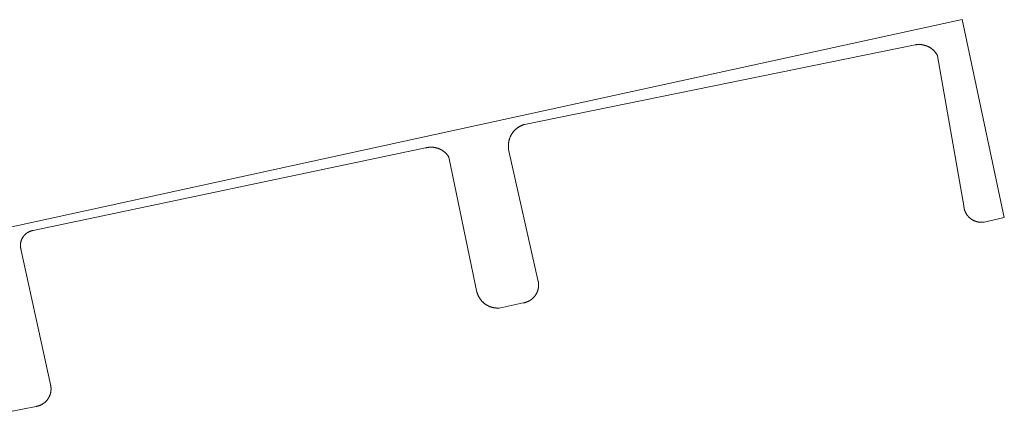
# Model space of a CAD drawing. Extents: x 212171 to 228808, y 571701 to 593093.
# Tile 39 of 97: x 222596 to 222625, y 584733 to 584745. Entities that reach past the tile are written whole.
import ezdxf

# ---------------------------------------------------------------- set-up
doc = ezdxf.new("R2010")
doc.units = 0
doc.layers.add('016 Alles planjaar 2023', color=72, linetype='Continuous', lineweight=20, true_color=0x1e90ff)

msp = doc.modelspace()

# ---------------------------------------------------------------- hatches: boundary and pattern name
at = {"layer": '016 Alles planjaar 2023', "true_color": 0x1e90ff}
h = msp.add_hatch(dxfattribs=at)
h.set_pattern_fill('DQ_CLEAR', color=72, style=0)
h.set_pattern_definition([])
h.paths.add_polyline_path([(222625.297, 584738.69), (222624.045, 584744.56), (222594.24, 584738.056), (222595.377, 584732.847), (222596.603, 584733.082), (222596.612, 584733.083), (222596.62, 584733.085), (222596.629, 584733.087), (222596.637, 584733.089), (222596.646, 584733.091), (222596.654, 584733.093), (222596.662, 584733.095), (222596.671, 584733.097), (222596.679, 584733.1), (222596.687, 584733.103), (222596.695, 584733.106), (222596.704, 584733.109), (222596.712, 584733.112), (222596.72, 584733.115), (222596.728, 584733.118), (222596.736, 584733.122), (222596.744, 584733.125), (222596.751, 584733.129), (222596.759, 584733.133), (222596.767, 584733.137), (222596.775, 584733.141), (222596.782, 584733.145), (222596.79, 584733.15), (222596.797, 584733.154), (222596.804, 584733.159), (222596.812, 584733.164), (222596.819, 584733.169), (222596.826, 584733.174), (222596.833, 584733.179), (222596.84, 584733.184), (222596.847, 584733.189), (222596.854, 584733.195), (222596.86, 584733.2), (222596.867, 584733.206), (222596.873, 584733.212), (222596.88, 584733.218), (222596.886, 584733.224), (222596.892, 584733.23), (222596.898, 584733.236), (222596.904, 584733.242), (222596.91, 584733.249), (222596.916, 584733.255), (222596.921, 584733.262), (222596.927, 584733.269), (222596.932, 584733.275), (222596.938, 584733.282), (222596.943, 584733.289), (222596.948, 584733.296), (222596.953, 584733.303), (222596.958, 584733.311), (222596.963, 584733.318), (222596.967, 584733.325), (222596.972, 584733.333), (222596.976, 584733.34), (222596.98, 584733.348), (222596.984, 584733.355), (222596.988, 584733.363), (222596.992, 584733.371), (222596.996, 584733.379), (222596.999, 584733.387), (222597.003, 584733.395), (222597.006, 584733.403), (222597.009, 584733.411), (222597.013, 584733.419), (222597.015, 584733.427), (222597.018, 584733.435), (222597.021, 584733.444), (222597.023, 584733.452), (222597.026, 584733.46), (222597.028, 584733.469), (222597.03, 584733.477), (222597.032, 584733.486), (222597.034, 584733.494), (222597.036, 584733.503), (222597.037, 584733.511), (222597.039, 584733.52), (222597.04, 584733.528), (222597.041, 584733.537), (222597.042, 584733.546), (222597.043, 584733.554), (222597.043, 584733.563), (222597.044, 584733.571), (222597.044, 584733.58), (222597.045, 584733.589), (222597.045, 584733.598), (222597.045, 584733.606), (222597.045, 584733.615), (222597.044, 584733.624), (222597.044, 584733.632), (222597.043, 584733.641), (222597.042, 584733.65), (222597.041, 584733.658), (222597.04, 584733.667), (222597.039, 584733.675), (222597.038, 584733.684), (222597.036, 584733.693), (222597.035, 584733.701), (222597.033, 584733.71), (222597.031, 584733.718), (222597.029, 584733.727), (222597.027, 584733.735), (222596.164, 584737.706), (222596.162, 584737.713), (222596.159, 584737.72), (222596.157, 584737.727), (222596.155, 584737.735), (222596.153, 584737.742), (222596.151, 584737.749), (222596.149, 584737.756), (222596.147, 584737.764), (222596.146, 584737.771), (222596.145, 584737.778), (222596.143, 584737.786), (222596.142, 584737.793), (222596.141, 584737.801), (222596.14, 584737.808), (222596.139, 584737.815), (222596.139, 584737.823), (222596.138, 584737.83), (222596.138, 584737.838), (222596.138, 584737.845), (222596.137, 584737.853), (222596.137, 584737.86), (222596.137, 584737.868), (222596.138, 584737.875), (222596.138, 584737.883), (222596.138, 584737.89), (222596.139, 584737.898), (222596.14, 584737.905), (222596.14, 584737.913), (222596.141, 584737.92), (222596.143, 584737.928), (222596.144, 584737.935), (222596.145, 584737.942), (222596.146, 584737.95), (222596.148, 584737.957), (222596.15, 584737.964), (222596.152, 584737.972), (222596.153, 584737.979), (222596.155, 584737.986), (222596.158, 584737.993), (222596.16, 584738.001), (222596.162, 584738.008), (222596.165, 584738.015), (222596.167, 584738.022), (222596.17, 584738.029), (222596.173, 584738.036), (222596.176, 584738.042), (222596.179, 584738.049), (222596.182, 584738.056), (222596.186, 584738.063), (222596.189, 584738.069), (222596.193, 584738.076), (222596.196, 584738.083), (222596.2, 584738.089), (222596.204, 584738.096), (222596.208, 584738.102), (222596.212, 584738.108), (222596.216, 584738.114), (222596.22, 584738.121), (222596.225, 584738.127), (222596.229, 584738.133), (222596.234, 584738.139), (222596.239, 584738.145), (222596.243, 584738.15), (222596.248, 584738.156), (222596.253, 584738.162), (222596.258, 584738.167), (222596.263, 584738.173), (222596.269, 584738.178), (222596.274, 584738.183), (222596.279, 584738.188), (222596.285, 584738.194), (222596.29, 584738.199), (222596.296, 584738.203), (222596.302, 584738.208), (222596.308, 584738.213), (222596.314, 584738.218), (222596.32, 584738.222), (222596.326, 584738.227), (222596.332, 584738.231), (222596.338, 584738.235), (222596.344, 584738.239), (222596.351, 584738.243), (222596.357, 584738.247), (222596.363, 584738.251), (222596.37, 584738.255), (222596.377, 584738.258), (222596.383, 584738.262), (222596.39, 584738.265), (222596.397, 584738.268), (222596.403, 584738.272), (222596.41, 584738.275), (222596.417, 584738.278), (222596.424, 584738.28), (222596.431, 584738.283), (222596.438, 584738.286), (222596.445, 584738.288), (222596.452, 584738.29), (222596.46, 584738.293), (222596.467, 584738.295), (222596.474, 584738.297), (222596.481, 584738.299), (222596.489, 584738.3), (222596.496, 584738.302), (222596.503, 584738.303), (222596.511, 584738.305), (222596.518, 584738.306), (222608.147, 584740.754), (222608.157, 584740.757), (222608.167, 584740.759), (222608.177, 584740.761), (222608.187, 584740.763), (222608.197, 584740.765), (222608.207, 584740.767), (222608.217, 584740.769), (222608.227, 584740.77), (222608.238, 584740.772), (222608.248, 584740.773), (222608.258, 584740.774), (222608.268, 584740.774), (222608.279, 584740.775), (222608.289, 584740.775), (222608.299, 584740.776), (222608.309, 584740.776), (222608.32, 584740.776), (222608.33, 584740.775), (222608.34, 584740.775), (222608.35, 584740.774), (222608.361, 584740.774), (222608.371, 584740.773), (222608.381, 584740.772), (222608.391, 584740.77), (222608.402, 584740.769), (222608.412, 584740.767), (222608.422, 584740.765), (222608.432, 584740.763), (222608.442, 584740.761), (222608.452, 584740.759), (222608.462, 584740.757), (222608.472, 584740.754), (222608.482, 584740.751), (222608.492, 584740.748), (222608.501, 584740.745), (222608.511, 584740.742), (222608.521, 584740.738), (222608.53, 584740.735), (222608.54, 584740.731), (222608.549, 584740.727), (222608.559, 584740.723), (222608.568, 584740.719), (222608.578, 584740.714), (222608.587, 584740.71), (222608.596, 584740.705), (222608.605, 584740.7), (222608.614, 584740.695), (222608.623, 584740.69), (222608.632, 584740.685), (222608.64, 584740.679), (222608.649, 584740.674), (222608.657, 584740.668), (222608.666, 584740.662), (222608.674, 584740.656), (222608.682, 584740.65), (222608.691, 584740.644), (222608.699, 584740.637), (222608.707, 584740.631), (222608.714, 584740.624), (222608.722, 584740.617), (222608.73, 584740.61), (222608.737, 584740.603), (222608.744, 584740.596), (222608.752, 584740.589), (222608.759, 584740.581), (222608.766, 584740.574), (222608.773, 584740.566), (222608.779, 584740.558), (222608.786, 584740.551), (222608.792, 584740.543), (222608.799, 584740.534), (222608.805, 584740.526), (222608.811, 584740.518), (222608.817, 584740.51), (222608.823, 584740.501), (222608.828, 584740.492), (222608.834, 584740.484), (222608.839, 584740.475), (222609.668, 584736.477), (222609.671, 584736.467), (222609.674, 584736.457), (222609.677, 584736.447), (222609.68, 584736.437), (222609.683, 584736.427), (222609.687, 584736.417), (222609.691, 584736.407), (222609.695, 584736.397), (222609.699, 584736.387), (222609.703, 584736.377), (222609.707, 584736.368), (222609.712, 584736.358), (222609.716, 584736.349), (222609.721, 584736.34), (222609.726, 584736.33), (222609.731, 584736.321), (222609.737, 584736.312), (222609.742, 584736.303), (222609.748, 584736.294), (222609.754, 584736.285), (222609.76, 584736.276), (222609.766, 584736.268), (222609.772, 584736.259), (222609.778, 584736.251), (222609.785, 584736.242), (222609.791, 584736.234), (222609.798, 584736.226), (222609.805, 584736.218), (222609.812, 584736.21), (222609.819, 584736.202), (222609.826, 584736.195), (222609.834, 584736.187), (222609.841, 584736.18), (222609.849, 584736.173), (222609.857, 584736.165), (222609.864, 584736.158), (222609.872, 584736.151), (222609.881, 584736.145), (222609.889, 584736.138), (222609.897, 584736.132), (222609.906, 584736.125), (222609.914, 584736.119), (222609.923, 584736.113), (222609.931, 584736.107), (222609.94, 584736.101), (222609.949, 584736.096), (222609.958, 584736.09), (222609.967, 584736.085), (222609.977, 584736.08), (222609.986, 584736.075), (222609.995, 584736.07), (222610.005, 584736.065), (222610.014, 584736.061), (222610.024, 584736.056), (222610.033, 584736.052), (222610.043, 584736.048), (222610.053, 584736.044), (222610.063, 584736.04), (222610.073, 584736.037), (222610.083, 584736.033), (222610.093, 584736.03), (222610.103, 584736.027), (222610.113, 584736.024), (222610.123, 584736.021), (222610.133, 584736.019), (222610.144, 584736.016), (222610.154, 584736.014), (222610.164, 584736.012), (222610.175, 584736.01), (222610.185, 584736.008), (222610.196, 584736.007), (222610.206, 584736.006), (222610.217, 584736.004), (222610.227, 584736.003), (222610.238, 584736.002), (222610.248, 584736.002), (222610.259, 584736.001), (222610.269, 584736.001), (222610.28, 584736.001), (222610.29, 584736.001), (222610.301, 584736.001), (222610.311, 584736.001), (222610.322, 584736.002), (222611.041, 584736.154), (222611.05, 584736.155), (222611.059, 584736.157), (222611.067, 584736.159), (222611.076, 584736.161), (222611.085, 584736.163), (222611.094, 584736.165), (222611.102, 584736.167), (222611.111, 584736.17), (222611.119, 584736.173), (222611.128, 584736.175), (222611.136, 584736.178), (222611.145, 584736.181), (222611.153, 584736.185), (222611.162, 584736.188), (222611.17, 584736.191), (222611.178, 584736.195), (222611.186, 584736.199), (222611.194, 584736.203), (222611.202, 584736.207), (222611.21, 584736.211), (222611.218, 584736.215), (222611.226, 584736.22), (222611.234, 584736.224), (222611.241, 584736.229), (222611.249, 584736.234), (222611.256, 584736.239), (222611.264, 584736.244), (222611.271, 584736.249), (222611.278, 584736.254), (222611.285, 584736.26), (222611.293, 584736.265), (222611.299, 584736.271), (222611.306, 584736.276), (222611.313, 584736.282), (222611.32, 584736.288), (222611.326, 584736.294), (222611.333, 584736.301), (222611.339, 584736.307), (222611.345, 584736.313), (222611.352, 584736.32), (222611.358, 584736.327), (222611.364, 584736.333), (222611.369, 584736.34), (222611.375, 584736.347), (222611.381, 584736.354), (222611.386, 584736.361), (222611.391, 584736.368), (222611.397, 584736.376), (222611.402, 584736.383), (222611.407, 584736.391), (222611.412, 584736.398), (222611.416, 584736.406), (222611.421, 584736.413), (222611.425, 584736.421), (222611.43, 584736.429), (222611.434, 584736.437), (222611.438, 584736.445), (222611.442, 584736.453), (222611.446, 584736.461), (222611.449, 584736.469), (222611.453, 584736.477), (222611.456, 584736.486), (222611.46, 584736.494), (222611.463, 584736.503), (222611.466, 584736.511), (222611.469, 584736.519), (222611.471, 584736.528), (222611.474, 584736.537), (222611.476, 584736.545), (222611.479, 584736.554), (222611.481, 584736.563), (222611.483, 584736.571), (222611.485, 584736.58), (222611.486, 584736.589), (222611.488, 584736.598), (222611.489, 584736.607), (222611.49, 584736.616), (222611.491, 584736.624), (222611.492, 584736.633), (222611.493, 584736.642), (222611.494, 584736.651), (222611.494, 584736.66), (222611.495, 584736.669), (222611.495, 584736.678), (222611.495, 584736.687), (222611.495, 584736.696), (222611.495, 584736.705), (222611.494, 584736.714), (222611.494, 584736.723), (222611.493, 584736.732), (222611.492, 584736.741), (222611.491, 584736.75), (222611.49, 584736.759), (222611.489, 584736.768), (222611.487, 584736.776), (222611.486, 584736.785), (222611.484, 584736.794), (222610.606, 584740.708), (222610.604, 584740.719), (222610.603, 584740.73), (222610.602, 584740.741), (222610.601, 584740.752), (222610.6, 584740.763), (222610.599, 584740.774), (222610.598, 584740.785), (222610.598, 584740.797), (222610.598, 584740.808), (222610.598, 584740.819), (222610.598, 584740.83), (222610.599, 584740.841), (222610.599, 584740.852), (222610.6, 584740.863), (222610.601, 584740.874), (222610.602, 584740.885), (222610.603, 584740.896), (222610.605, 584740.907), (222610.607, 584740.918), (222610.608, 584740.929), (222610.61, 584740.94), (222610.613, 584740.951), (222610.615, 584740.962), (222610.618, 584740.973), (222610.621, 584740.983), (222610.623, 584740.994), (222610.627, 584741.005), (222610.63, 584741.015), (222610.633, 584741.026), (222610.637, 584741.037), (222610.641, 584741.047), (222610.645, 584741.057), (222610.649, 584741.068), (222610.653, 584741.078), (222610.658, 584741.088), (222610.663, 584741.098), (222610.668, 584741.108), (222610.673, 584741.118), (222610.678, 584741.128), (222610.683, 584741.138), (222610.689, 584741.147), (222610.694, 584741.157), (222610.7, 584741.166), (222610.706, 584741.176), (222610.712, 584741.185), (222610.719, 584741.194), (222610.725, 584741.203), (222610.732, 584741.212), (222610.738, 584741.221), (222610.745, 584741.23), (222610.752, 584741.238), (222610.759, 584741.247), (222610.767, 584741.255), (222610.774, 584741.263), (222610.782, 584741.271), (222610.79, 584741.279), (222610.797, 584741.287), (222610.805, 584741.295), (222610.814, 584741.303), (222610.822, 584741.31), (222610.83, 584741.317), (222610.839, 584741.324), (222610.847, 584741.331), (222610.856, 584741.338), (222610.865, 584741.345), (222610.874, 584741.352), (222610.883, 584741.358), (222610.892, 584741.364), (222610.901, 584741.371), (222610.911, 584741.377), (222610.92, 584741.382), (222610.93, 584741.388), (222610.939, 584741.394), (222610.949, 584741.399), (222610.959, 584741.404), (222610.969, 584741.409), (222610.979, 584741.414), (222610.989, 584741.419), (222610.999, 584741.423), (222611.009, 584741.428), (222611.02, 584741.432), (222611.03, 584741.436), (222611.04, 584741.44), (222611.051, 584741.443), (222611.061, 584741.447), (222611.072, 584741.45), (222622.658, 584743.813), (222622.668, 584743.815), (222622.679, 584743.816), (222622.689, 584743.818), (222622.699, 584743.819), (222622.71, 584743.82), (222622.72, 584743.821), (222622.73, 584743.822), (222622.741, 584743.823), (222622.751, 584743.823), (222622.761, 584743.823), (222622.772, 584743.823), (222622.782, 584743.823), (222622.793, 584743.823), (222622.803, 584743.822), (222622.813, 584743.822), (222622.824, 584743.821), (222622.834, 584743.82), (222622.845, 584743.819), (222622.855, 584743.817), (222622.865, 584743.816), (222622.875, 584743.814), (222622.886, 584743.812), (222622.896, 584743.81), (222622.906, 584743.808), (222622.916, 584743.806), (222622.926, 584743.803), (222622.936, 584743.801), (222622.946, 584743.798), (222622.956, 584743.795), (222622.966, 584743.791), (222622.976, 584743.788), (222622.986, 584743.785), (222622.996, 584743.781), (222623.005, 584743.777), (222623.015, 584743.773), (222623.024, 584743.769), (222623.034, 584743.764), (222623.043, 584743.76), (222623.052, 584743.755), (222623.062, 584743.75), (222623.071, 584743.746), (222623.08, 584743.74), (222623.089, 584743.735), (222623.098, 584743.73), (222623.107, 584743.724), (222623.115, 584743.718), (222623.124, 584743.713), (222623.132, 584743.707), (222623.141, 584743.7), (222623.149, 584743.694), (222623.157, 584743.688), (222623.165, 584743.681), (222623.173, 584743.674), (222623.181, 584743.668), (222623.189, 584743.661), (222623.196, 584743.654), (222623.204, 584743.646), (222623.211, 584743.639), (222623.219, 584743.632), (222623.226, 584743.624), (222623.233, 584743.616), (222623.24, 584743.608), (222623.246, 584743.6), (222623.253, 584743.592), (222623.259, 584743.584), (222623.266, 584743.576), (222623.272, 584743.568), (222623.278, 584743.559), (222623.284, 584743.551), (222623.29, 584743.542), (222623.295, 584743.533), (222623.301, 584743.524), (222623.306, 584743.515), (222623.311, 584743.506), (222623.316, 584743.497), (222623.321, 584743.488), (222624.097, 584739.032), (222624.098, 584739.023), (222624.098, 584739.015), (222624.099, 584739.006), (222624.1, 584738.998), (222624.102, 584738.989), (222624.103, 584738.981), (222624.104, 584738.972), (222624.106, 584738.964), (222624.108, 584738.955), (222624.11, 584738.947), (222624.112, 584738.938), (222624.114, 584738.93), (222624.116, 584738.922), (222624.119, 584738.914), (222624.121, 584738.905), (222624.124, 584738.897), (222624.127, 584738.889), (222624.13, 584738.881), (222624.133, 584738.873), (222624.136, 584738.865), (222624.14, 584738.857), (222624.143, 584738.849), (222624.147, 584738.841), (222624.151, 584738.834), (222624.155, 584738.826), (222624.159, 584738.818), (222624.163, 584738.811), (222624.167, 584738.803), (222624.172, 584738.796), (222624.176, 584738.789), (222624.181, 584738.781), (222624.186, 584738.774), (222624.191, 584738.767), (222624.196, 584738.76), (222624.201, 584738.753), (222624.206, 584738.746), (222624.212, 584738.74), (222624.217, 584738.733), (222624.223, 584738.727), (222624.228, 584738.72), (222624.234, 584738.714), (222624.24, 584738.707), (222624.246, 584738.701), (222624.252, 584738.695), (222624.258, 584738.689), (222624.265, 584738.683), (222624.271, 584738.678), (222624.278, 584738.672), (222624.284, 584738.666), (222624.291, 584738.661), (222624.298, 584738.656), (222624.305, 584738.65), (222624.312, 584738.645), (222624.319, 584738.64), (222624.326, 584738.636), (222624.333, 584738.631), (222624.34, 584738.626), (222624.348, 584738.622), (222624.355, 584738.617), (222624.363, 584738.613), (222624.37, 584738.609), (222624.378, 584738.605), (222624.386, 584738.601), (222624.393, 584738.597), (222624.401, 584738.594), (222624.409, 584738.59), (222624.417, 584738.587), (222624.425, 584738.584), (222624.433, 584738.581), (222624.441, 584738.578), (222624.449, 584738.575), (222624.457, 584738.572), (222624.466, 584738.57), (222624.474, 584738.567), (222624.482, 584738.565), (222624.491, 584738.563), (222624.499, 584738.561), (222624.507, 584738.559), (222624.516, 584738.558), (222624.524, 584738.556), (222624.533, 584738.555), (222624.541, 584738.553), (222624.55, 584738.552), (222624.559, 584738.551), (222624.567, 584738.55), (222624.576, 584738.55), (222624.584, 584738.549), (222624.593, 584738.549), (222624.602, 584738.548), (222624.61, 584738.548), (222624.619, 584738.548), (222624.627, 584738.549), (222624.636, 584738.549), (222624.645, 584738.549), (222624.653, 584738.55), (222624.662, 584738.551), (222624.67, 584738.552), (222624.679, 584738.553), (222624.687, 584738.554), (222624.696, 584738.555), (222625.297, 584738.69)])

# ---------------------------------------------------------------- linework, layer by layer
at = {"layer": '016 Alles planjaar 2023', "color": 14, "true_color": 0x004000}
msp.add_lwpolyline([(222595.377, 584732.847), (222596.603, 584733.082), (222596.612, 584733.083), (222596.62, 584733.085), (222596.629, 584733.087), (222596.637, 584733.089), (222596.646, 584733.091), (222596.654, 584733.093), (222596.662, 584733.095), (222596.671, 584733.097), (222596.679, 584733.1), (222596.687, 584733.103), (222596.695, 584733.106), (222596.704, 584733.109), (222596.712, 584733.112), (222596.72, 584733.115), (222596.728, 584733.118), (222596.736, 584733.122), (222596.744, 584733.125), (222596.751, 584733.129), (222596.759, 584733.133), (222596.767, 584733.137), (222596.775, 584733.141), (222596.782, 584733.145), (222596.79, 584733.15), (222596.797, 584733.154), (222596.804, 584733.159), (222596.812, 584733.164), (222596.819, 584733.169), (222596.826, 584733.174), (222596.833, 584733.179), (222596.84, 584733.184), (222596.847, 584733.189), (222596.854, 584733.195), (222596.86, 584733.2), (222596.867, 584733.206), (222596.873, 584733.212), (222596.88, 584733.218), (222596.886, 584733.224), (222596.892, 584733.23), (222596.898, 584733.236), (222596.904, 584733.242), (222596.91, 584733.249), (222596.916, 584733.255), (222596.921, 584733.262), (222596.927, 584733.269), (222596.932, 584733.275), (222596.938, 584733.282), (222596.943, 584733.289), (222596.948, 584733.296), (222596.953, 584733.303), (222596.958, 584733.311), (222596.963, 584733.318), (222596.967, 584733.325), (222596.972, 584733.333), (222596.976, 584733.34), (222596.98, 584733.348), (222596.984, 584733.355), (222596.988, 584733.363), (222596.992, 584733.371), (222596.996, 584733.379), (222596.999, 584733.387), (222597.003, 584733.395), (222597.006, 584733.403), (222597.009, 584733.411), (222597.013, 584733.419), (222597.015, 584733.427), (222597.018, 584733.435), (222597.021, 584733.444), (222597.023, 584733.452), (222597.026, 584733.46), (222597.028, 584733.469), (222597.03, 584733.477), (222597.032, 584733.486), (222597.034, 584733.494), (222597.036, 584733.503), (222597.037, 584733.511), (222597.039, 584733.52), (222597.04, 584733.528), (222597.041, 584733.537), (222597.042, 584733.546), (222597.043, 584733.554), (222597.043, 584733.563), (222597.044, 584733.571), (222597.044, 584733.58), (222597.045, 584733.589), (222597.045, 584733.598), (222597.045, 584733.606), (222597.045, 584733.615), (222597.044, 584733.624), (222597.044, 584733.632), (222597.043, 584733.641), (222597.042, 584733.65), (222597.041, 584733.658), (222597.04, 584733.667), (222597.039, 584733.675), (222597.038, 584733.684), (222597.036, 584733.693), (222597.035, 584733.701), (222597.033, 584733.71), (222597.031, 584733.718), (222597.029, 584733.727), (222597.027, 584733.735), (222596.164, 584737.706), (222596.162, 584737.713), (222596.159, 584737.72), (222596.157, 584737.727), (222596.155, 584737.735), (222596.153, 584737.742), (222596.151, 584737.749), (222596.149, 584737.756), (222596.147, 584737.764), (222596.146, 584737.771), (222596.145, 584737.778), (222596.143, 584737.786), (222596.142, 584737.793), (222596.141, 584737.801), (222596.14, 584737.808), (222596.139, 584737.815), (222596.139, 584737.823), (222596.138, 584737.83), (222596.138, 584737.838), (222596.138, 584737.845), (222596.137, 584737.853), (222596.137, 584737.86), (222596.137, 584737.868), (222596.138, 584737.875), (222596.138, 584737.883), (222596.138, 584737.89), (222596.139, 584737.898), (222596.14, 584737.905), (222596.14, 584737.913), (222596.141, 584737.92), (222596.143, 584737.928), (222596.144, 584737.935), (222596.145, 584737.942), (222596.146, 584737.95), (222596.148, 584737.957), (222596.15, 584737.964), (222596.152, 584737.972), (222596.153, 584737.979), (222596.155, 584737.986), (222596.158, 584737.993), (222596.16, 584738.001), (222596.162, 584738.008), (222596.165, 584738.015), (222596.167, 584738.022), (222596.17, 584738.029), (222596.173, 584738.036), (222596.176, 584738.042), (222596.179, 584738.049), (222596.182, 584738.056), (222596.186, 584738.063), (222596.189, 584738.069), (222596.193, 584738.076), (222596.196, 584738.083), (222596.2, 584738.089), (222596.204, 584738.096), (222596.208, 584738.102), (222596.212, 584738.108), (222596.216, 584738.114), (222596.22, 584738.121), (222596.225, 584738.127), (222596.229, 584738.133), (222596.234, 584738.139), (222596.239, 584738.145), (222596.243, 584738.15), (222596.248, 584738.156), (222596.253, 584738.162), (222596.258, 584738.167), (222596.263, 584738.173), (222596.269, 584738.178), (222596.274, 584738.183), (222596.279, 584738.188), (222596.285, 584738.194), (222596.29, 584738.199), (222596.296, 584738.203), (222596.302, 584738.208), (222596.308, 584738.213), (222596.314, 584738.218), (222596.32, 584738.222), (222596.326, 584738.227), (222596.332, 584738.231), (222596.338, 584738.235), (222596.344, 584738.239), (222596.351, 584738.243), (222596.357, 584738.247), (222596.363, 584738.251), (222596.37, 584738.255), (222596.377, 584738.258), (222596.383, 584738.262), (222596.39, 584738.265), (222596.397, 584738.268), (222596.403, 584738.272), (222596.41, 584738.275), (222596.417, 584738.278), (222596.424, 584738.28), (222596.431, 584738.283), (222596.438, 584738.286), (222596.445, 584738.288), (222596.452, 584738.29), (222596.46, 584738.293), (222596.467, 584738.295), (222596.474, 584738.297), (222596.481, 584738.299), (222596.489, 584738.3), (222596.496, 584738.302), (222596.503, 584738.303), (222596.511, 584738.305), (222596.518, 584738.306), (222608.147, 584740.754), (222608.157, 584740.757), (222608.167, 584740.759), (222608.177, 584740.761), (222608.187, 584740.763), (222608.197, 584740.765), (222608.207, 584740.767), (222608.217, 584740.769), (222608.227, 584740.77), (222608.238, 584740.772), (222608.248, 584740.773), (222608.258, 584740.774), (222608.268, 584740.774), (222608.279, 584740.775), (222608.289, 584740.775), (222608.299, 584740.776), (222608.309, 584740.776), (222608.32, 584740.776), (222608.33, 584740.775), (222608.34, 584740.775), (222608.35, 584740.774), (222608.361, 584740.774), (222608.371, 584740.773), (222608.381, 584740.772), (222608.391, 584740.77), (222608.402, 584740.769), (222608.412, 584740.767), (222608.422, 584740.765), (222608.432, 584740.763), (222608.442, 584740.761), (222608.452, 584740.759), (222608.462, 584740.757), (222608.472, 584740.754), (222608.482, 584740.751), (222608.492, 584740.748), (222608.501, 584740.745), (222608.511, 584740.742), (222608.521, 584740.738), (222608.53, 584740.735), (222608.54, 584740.731), (222608.549, 584740.727), (222608.559, 584740.723), (222608.568, 584740.719), (222608.578, 584740.714), (222608.587, 584740.71), (222608.596, 584740.705), (222608.605, 584740.7), (222608.614, 584740.695), (222608.623, 584740.69), (222608.632, 584740.685), (222608.64, 584740.679), (222608.649, 584740.674), (222608.657, 584740.668), (222608.666, 584740.662), (222608.674, 584740.656), (222608.682, 584740.65), (222608.691, 584740.644), (222608.699, 584740.637), (222608.707, 584740.631), (222608.714, 584740.624), (222608.722, 584740.617), (222608.73, 584740.61), (222608.737, 584740.603), (222608.744, 584740.596), (222608.752, 584740.589), (222608.759, 584740.581), (222608.766, 584740.574), (222608.773, 584740.566), (222608.779, 584740.558), (222608.786, 584740.551), (222608.792, 584740.543), (222608.799, 584740.534), (222608.805, 584740.526), (222608.811, 584740.518), (222608.817, 584740.51), (222608.823, 584740.501), (222608.828, 584740.492), (222608.834, 584740.484), (222608.839, 584740.475), (222609.668, 584736.477), (222609.671, 584736.467), (222609.674, 584736.457), (222609.677, 584736.447), (222609.68, 584736.437), (222609.683, 584736.427), (222609.687, 584736.417), (222609.691, 584736.407), (222609.695, 584736.397), (222609.699, 584736.387), (222609.703, 584736.377), (222609.707, 584736.368), (222609.712, 584736.358), (222609.716, 584736.349), (222609.721, 584736.34), (222609.726, 584736.33), (222609.731, 584736.321), (222609.737, 584736.312), (222609.742, 584736.303), (222609.748, 584736.294), (222609.754, 584736.285), (222609.76, 584736.276), (222609.766, 584736.268), (222609.772, 584736.259), (222609.778, 584736.251), (222609.785, 584736.242), (222609.791, 584736.234), (222609.798, 584736.226), (222609.805, 584736.218), (222609.812, 584736.21), (222609.819, 584736.202), (222609.826, 584736.195), (222609.834, 584736.187), (222609.841, 584736.18), (222609.849, 584736.173), (222609.857, 584736.165), (222609.864, 584736.158), (222609.872, 584736.151), (222609.881, 584736.145), (222609.889, 584736.138), (222609.897, 584736.132), (222609.906, 584736.125), (222609.914, 584736.119), (222609.923, 584736.113), (222609.931, 584736.107), (222609.94, 584736.101), (222609.949, 584736.096), (222609.958, 584736.09), (222609.967, 584736.085), (222609.977, 584736.08), (222609.986, 584736.075), (222609.995, 584736.07), (222610.005, 584736.065), (222610.014, 584736.061), (222610.024, 584736.056), (222610.033, 584736.052), (222610.043, 584736.048), (222610.053, 584736.044), (222610.063, 584736.04), (222610.073, 584736.037), (222610.083, 584736.033), (222610.093, 584736.03), (222610.103, 584736.027), (222610.113, 584736.024), (222610.123, 584736.021), (222610.133, 584736.019), (222610.144, 584736.016), (222610.154, 584736.014), (222610.164, 584736.012), (222610.175, 584736.01), (222610.185, 584736.008), (222610.196, 584736.007), (222610.206, 584736.006), (222610.217, 584736.004), (222610.227, 584736.003), (222610.238, 584736.002), (222610.248, 584736.002), (222610.259, 584736.001), (222610.269, 584736.001), (222610.28, 584736.001), (222610.29, 584736.001), (222610.301, 584736.001), (222610.311, 584736.001), (222610.322, 584736.002), (222611.041, 584736.154), (222611.05, 584736.155), (222611.059, 584736.157), (222611.067, 584736.159), (222611.076, 584736.161), (222611.085, 584736.163), (222611.094, 584736.165), (222611.102, 584736.167), (222611.111, 584736.17), (222611.119, 584736.173), (222611.128, 584736.175), (222611.136, 584736.178), (222611.145, 584736.181), (222611.153, 584736.185), (222611.162, 584736.188), (222611.17, 584736.191), (222611.178, 584736.195), (222611.186, 584736.199), (222611.194, 584736.203), (222611.202, 584736.207), (222611.21, 584736.211), (222611.218, 584736.215), (222611.226, 584736.22), (222611.234, 584736.224), (222611.241, 584736.229), (222611.249, 584736.234), (222611.256, 584736.239), (222611.264, 584736.244), (222611.271, 584736.249), (222611.278, 584736.254), (222611.285, 584736.26), (222611.293, 584736.265), (222611.299, 584736.271), (222611.306, 584736.276), (222611.313, 584736.282), (222611.32, 584736.288), (222611.326, 584736.294), (222611.333, 584736.301), (222611.339, 584736.307), (222611.345, 584736.313), (222611.352, 584736.32), (222611.358, 584736.327), (222611.364, 584736.333), (222611.369, 584736.34), (222611.375, 584736.347), (222611.381, 584736.354), (222611.386, 584736.361), (222611.391, 584736.368), (222611.397, 584736.376), (222611.402, 584736.383), (222611.407, 584736.391), (222611.412, 584736.398), (222611.416, 584736.406), (222611.421, 584736.413), (222611.425, 584736.421), (222611.43, 584736.429), (222611.434, 584736.437), (222611.438, 584736.445), (222611.442, 584736.453), (222611.446, 584736.461), (222611.449, 584736.469), (222611.453, 584736.477), (222611.456, 584736.486), (222611.46, 584736.494), (222611.463, 584736.503), (222611.466, 584736.511), (222611.469, 584736.519), (222611.471, 584736.528), (222611.474, 584736.537), (222611.476, 584736.545), (222611.479, 584736.554), (222611.481, 584736.563), (222611.483, 584736.571), (222611.485, 584736.58), (222611.486, 584736.589), (222611.488, 584736.598), (222611.489, 584736.607), (222611.49, 584736.616), (222611.491, 584736.624), (222611.492, 584736.633), (222611.493, 584736.642), (222611.494, 584736.651), (222611.494, 584736.66), (222611.495, 584736.669), (222611.495, 584736.678), (222611.495, 584736.687), (222611.495, 584736.696), (222611.495, 584736.705), (222611.494, 584736.714), (222611.494, 584736.723), (222611.493, 584736.732), (222611.492, 584736.741), (222611.491, 584736.75), (222611.49, 584736.759), (222611.489, 584736.768), (222611.487, 584736.776), (222611.486, 584736.785), (222611.484, 584736.794), (222610.606, 584740.708), (222610.604, 584740.719), (222610.603, 584740.73), (222610.602, 584740.741), (222610.601, 584740.752), (222610.6, 584740.763), (222610.599, 584740.774), (222610.598, 584740.785), (222610.598, 584740.797), (222610.598, 584740.808), (222610.598, 584740.819), (222610.598, 584740.83), (222610.599, 584740.841), (222610.599, 584740.852), (222610.6, 584740.863), (222610.601, 584740.874), (222610.602, 584740.885), (222610.603, 584740.896), (222610.605, 584740.907), (222610.607, 584740.918), (222610.608, 584740.929), (222610.61, 584740.94), (222610.613, 584740.951), (222610.615, 584740.962), (222610.618, 584740.973), (222610.621, 584740.983), (222610.623, 584740.994), (222610.627, 584741.005), (222610.63, 584741.015), (222610.633, 584741.026), (222610.637, 584741.037), (222610.641, 584741.047), (222610.645, 584741.057), (222610.649, 584741.068), (222610.653, 584741.078), (222610.658, 584741.088), (222610.663, 584741.098), (222610.668, 584741.108), (222610.673, 584741.118), (222610.678, 584741.128), (222610.683, 584741.138), (222610.689, 584741.147), (222610.694, 584741.157), (222610.7, 584741.166), (222610.706, 584741.176), (222610.712, 584741.185), (222610.719, 584741.194), (222610.725, 584741.203), (222610.732, 584741.212), (222610.738, 584741.221), (222610.745, 584741.23), (222610.752, 584741.238), (222610.759, 584741.247), (222610.767, 584741.255), (222610.774, 584741.263), (222610.782, 584741.271), (222610.79, 584741.279), (222610.797, 584741.287), (222610.805, 584741.295), (222610.814, 584741.303), (222610.822, 584741.31), (222610.83, 584741.317), (222610.839, 584741.324), (222610.847, 584741.331), (222610.856, 584741.338), (222610.865, 584741.345), (222610.874, 584741.352), (222610.883, 584741.358), (222610.892, 584741.364), (222610.901, 584741.371), (222610.911, 584741.377), (222610.92, 584741.382), (222610.93, 584741.388), (222610.939, 584741.394), (222610.949, 584741.399), (222610.959, 584741.404), (222610.969, 584741.409), (222610.979, 584741.414), (222610.989, 584741.419), (222610.999, 584741.423), (222611.009, 584741.428), (222611.02, 584741.432), (222611.03, 584741.436), (222611.04, 584741.44), (222611.051, 584741.443), (222611.061, 584741.447), (222611.072, 584741.45), (222622.658, 584743.813), (222622.668, 584743.815), (222622.679, 584743.816), (222622.689, 584743.818), (222622.699, 584743.819), (222622.71, 584743.82), (222622.72, 584743.821), (222622.73, 584743.822), (222622.741, 584743.823), (222622.751, 584743.823), (222622.761, 584743.823), (222622.772, 584743.823), (222622.782, 584743.823), (222622.793, 584743.823), (222622.803, 584743.822), (222622.813, 584743.822), (222622.824, 584743.821), (222622.834, 584743.82), (222622.845, 584743.819), (222622.855, 584743.817), (222622.865, 584743.816), (222622.875, 584743.814), (222622.886, 584743.812), (222622.896, 584743.81), (222622.906, 584743.808), (222622.916, 584743.806), (222622.926, 584743.803), (222622.936, 584743.801), (222622.946, 584743.798), (222622.956, 584743.795), (222622.966, 584743.791), (222622.976, 584743.788), (222622.986, 584743.785), (222622.996, 584743.781), (222623.005, 584743.777), (222623.015, 584743.773), (222623.024, 584743.769), (222623.034, 584743.764), (222623.043, 584743.76), (222623.052, 584743.755), (222623.062, 584743.75), (222623.071, 584743.746), (222623.08, 584743.74), (222623.089, 584743.735), (222623.098, 584743.73), (222623.107, 584743.724), (222623.115, 584743.718), (222623.124, 584743.713), (222623.132, 584743.707), (222623.141, 584743.7), (222623.149, 584743.694), (222623.157, 584743.688), (222623.165, 584743.681), (222623.173, 584743.674), (222623.181, 584743.668), (222623.189, 584743.661), (222623.196, 584743.654), (222623.204, 584743.646), (222623.211, 584743.639), (222623.219, 584743.632), (222623.226, 584743.624), (222623.233, 584743.616), (222623.24, 584743.608), (222623.246, 584743.6), (222623.253, 584743.592), (222623.259, 584743.584), (222623.266, 584743.576), (222623.272, 584743.568), (222623.278, 584743.559), (222623.284, 584743.551), (222623.29, 584743.542), (222623.295, 584743.533), (222623.301, 584743.524), (222623.306, 584743.515), (222623.311, 584743.506), (222623.316, 584743.497), (222623.321, 584743.488), (222624.097, 584739.032), (222624.098, 584739.023), (222624.098, 584739.015), (222624.099, 584739.006), (222624.1, 584738.998), (222624.102, 584738.989), (222624.103, 584738.981), (222624.104, 584738.972), (222624.106, 584738.964), (222624.108, 584738.955), (222624.11, 584738.947), (222624.112, 584738.938), (222624.114, 584738.93), (222624.116, 584738.922), (222624.119, 584738.914), (222624.121, 584738.905), (222624.124, 584738.897), (222624.127, 584738.889), (222624.13, 584738.881), (222624.133, 584738.873), (222624.136, 584738.865), (222624.14, 584738.857), (222624.143, 584738.849), (222624.147, 584738.841), (222624.151, 584738.834), (222624.155, 584738.826), (222624.159, 584738.818), (222624.163, 584738.811), (222624.167, 584738.803), (222624.172, 584738.796), (222624.176, 584738.789), (222624.181, 584738.781), (222624.186, 584738.774), (222624.191, 584738.767), (222624.196, 584738.76), (222624.201, 584738.753), (222624.206, 584738.746), (222624.212, 584738.74), (222624.217, 584738.733), (222624.223, 584738.727), (222624.228, 584738.72), (222624.234, 584738.714), (222624.24, 584738.707), (222624.246, 584738.701), (222624.252, 584738.695), (222624.258, 584738.689), (222624.265, 584738.683), (222624.271, 584738.678), (222624.278, 584738.672), (222624.284, 584738.666), (222624.291, 584738.661), (222624.298, 584738.656), (222624.305, 584738.65), (222624.312, 584738.645), (222624.319, 584738.64), (222624.326, 584738.636), (222624.333, 584738.631), (222624.34, 584738.626), (222624.348, 584738.622), (222624.355, 584738.617), (222624.363, 584738.613), (222624.37, 584738.609), (222624.378, 584738.605), (222624.386, 584738.601), (222624.393, 584738.597), (222624.401, 584738.594), (222624.409, 584738.59), (222624.417, 584738.587), (222624.425, 584738.584), (222624.433, 584738.581), (222624.441, 584738.578), (222624.449, 584738.575), (222624.457, 584738.572), (222624.466, 584738.57), (222624.474, 584738.567), (222624.482, 584738.565), (222624.491, 584738.563), (222624.499, 584738.561), (222624.507, 584738.559), (222624.516, 584738.558), (222624.524, 584738.556), (222624.533, 584738.555), (222624.541, 584738.553), (222624.55, 584738.552), (222624.559, 584738.551), (222624.567, 584738.55), (222624.576, 584738.55), (222624.584, 584738.549), (222624.593, 584738.549), (222624.602, 584738.548), (222624.61, 584738.548), (222624.619, 584738.548), (222624.627, 584738.549), (222624.636, 584738.549), (222624.645, 584738.549), (222624.653, 584738.55), (222624.662, 584738.551), (222624.67, 584738.552), (222624.679, 584738.553), (222624.687, 584738.554), (222624.696, 584738.555), (222625.297, 584738.69), (222625.297, 584738.69), (222624.045, 584744.56), (222594.24, 584738.056)], dxfattribs=at)

doc.saveas('drawing.dxf')
